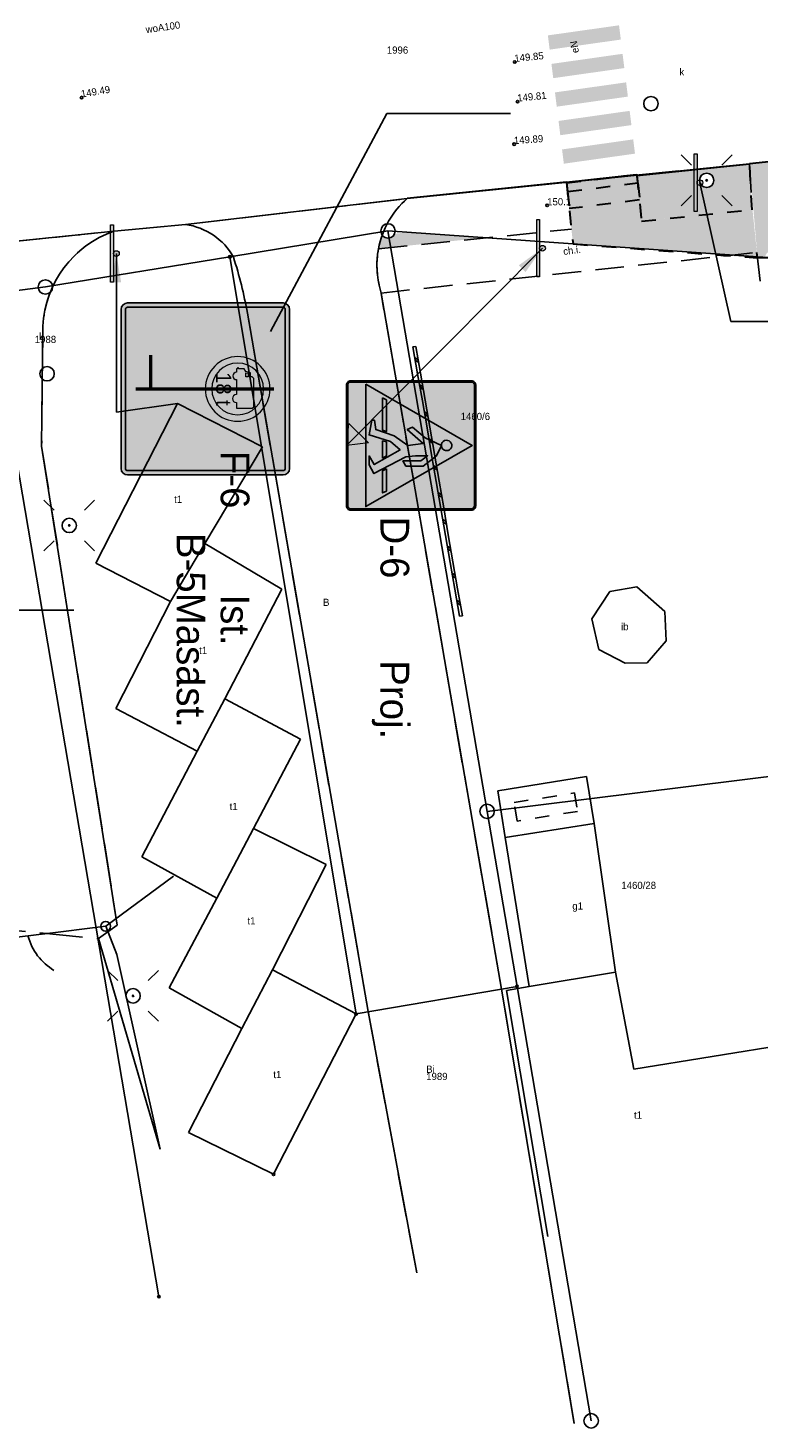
# Model space of a CAD drawing. Extents: x 7583285 to 7585126, y 6019995 to 6020809.
# Tile 43 of 54: x 7584409 to 7584434, y 6020670 to 6020719. Entities that reach past the tile are written whole.
import ezdxf
from ezdxf import colors
from ezdxf.entities.mleader import LeaderData, LeaderLine
from ezdxf.enums import TextEntityAlignment as Align
from ezdxf.math import Vec2, Vec3

# ---------------------------------------------------------------- set-up
doc = ezdxf.new("R2010")
doc.units = 0
doc.header["$MEASUREMENT"] = 0
for name, pattern in [('1_14', [1, 0, -1]), ('1_OTDI', [0]), ('1_OTKC', [1.5, 1, -0.5]), ('1_OTKJ', [2, 1.5, -0.5]), ('1_OTKK', [0]), ('3', [1, 0.5, -0.5]), ('3_EGBU_A', [0]), ('3_EGBW', [0]), ('3_EGBW_W', [1, 0.5, -0.5])]:
    doc.linetypes.add(name, pattern=pattern)
doc.layers.get('0').update_dxf_attribs({"linetype": 'CONTINUOUS', "lineweight": 5})
for name, color, linetype, lineweight in [('0 Krawężnik ', 1, 'CONTINUOUS', 30), ('0 Krawężnik najazdowy', 6, 'CONTINUOUS', 30), ('0 obrzeże', 51, '3', 30), ('0 plytki integracyjne', 4, '3', 30), ('Dzialki', 3, 'CONTINUOUS', 25)]:
    doc.layers.add(name, color=color, linetype=linetype, lineweight=lineweight)
for name, color, linetype in [('0 ozn pionowe', 7, 'CONTINUOUS'), ('0 Ozn poziome', 7, 'CONTINUOUS'), ('EGBB_E_T_0', 7, 'CONTINUOUS'), ('EGBB_L_0', 36, '3_EGBU_A'), ('EGBE_L_1', 7, '3_EGBW'), ('Numery_dzialek', 7, 'CONTINUOUS'), ('Numery_uzytkow', 3, 'CONTINUOUS'), ('OTD_E_T_7', 7, 'CONTINUOUS'), ('OTD_L_12', 7, 'CONTINUOUS'), ('OTD_L_14', 7, '1_OTDI'), ('OTK_E_T_1', 7, 'CONTINUOUS'), ('OTK_L_0', 7, '1_OTKJ'), ('OTK_L_1', 7, '1_OTKK'), ('OTK_L_2', 7, '1_OTKC'), ('OTO_L_0', 7, 'CONTINUOUS'), ('OTO_L_1', 7, 'CONTINUOUS'), ('OTR_T_0', 7, 'CONTINUOUS'), ('OTR_T_1', 7, 'CONTINUOUS'), ('Punkty', 7, 'CONTINUOUS'), ('SUE_T_3', 7, 'CONTINUOUS'), ('SUEP_E_T_0', 1, 'CONTINUOUS'), ('SUK_E_T_4', 36, 'CONTINUOUS'), ('SUK_T_3', 36, 'CONTINUOUS'), ('SUP_T_2', 7, 'CONTINUOUS'), ('SUWP_E_T_0', 5, 'CONTINUOUS')]:
    doc.layers.add(name, color=color, linetype=linetype)
doc.styles.add('Drogowy', font='Drogowa.ttf', dxfattribs={"height": 1})

# ---------------------------------------------------------------- blocks, each defined once
blk = doc.blocks.new('GRT')
at = {"linetype": 'Continuous'}
blk.add_circle((0, 0), 0.25, dxfattribs=at)
blk = doc.blocks.new('GRO')
at = {"linetype": 'Continuous'}
blk.add_circle((0, 0), 0.045, dxfattribs=at)
blk = doc.blocks.new('1_OTRN')
at = {"linetype": 'Continuous'}
blk.add_circle((0, 0), 0.045, dxfattribs=at)
blk = doc.blocks.new('1_OTRS')
at = {"linetype": 'Continuous'}
blk.add_circle((0, 0), 0.045, dxfattribs=at)
blk = doc.blocks.new('4_SUEO_W')
at = {"linetype": 'Continuous'}
for p, q in [((-0.5303, 0.5303), (-0.8839, 0.8839)), ((0.5303, 0.5303), (0.8839, 0.8839)), ((-0.5303, -0.5303), (-0.8839, -0.8839)), ((0.5303, -0.5303), (0.8839, -0.8839))]:
    blk.add_line(p, q, dxfattribs=at)
blk.add_circle((0, 0), 0.025, dxfattribs=at)
blk = doc.blocks.new('4_SUPP')
at = {"linetype": 'Continuous'}
blk.add_circle((0, 0), 0.25, dxfattribs=at)
blk = doc.blocks.new('4_SUKS')
at = {"linetype": 'Continuous'}
blk.add_circle((0, 0), 0.25, dxfattribs=at)
blk = doc.blocks.new('Słupek')
h = blk.add_hatch(color=256)
h.paths.add_polyline_path([(-50, -5), (0, -5), (50, -5), (50, -10), (-50, -10)])
h.paths.add_polyline_path([(5, 0, 1), (-5, 0, 1)])
at = {"color": 7}
blk.add_lwpolyline([(-50, -5), (50, -5), (50, -10), (-50, -10)], close=True, dxfattribs=at)
blk.add_circle((0, 0), 5, dxfattribs=at)
blk = doc.blocks.new('D-6')
at = {"true_color": 0x000000}
h = blk.add_hatch(color=18, dxfattribs=at)
h.dxf.hatch_style = 1
edge = h.paths.add_edge_path()
edge.add_line((-369.1, 382.1), (241.8, 993.1))
edge = h.paths.add_edge_path()
edge.add_line((-241.8, 254.9), (369.1, 865.8))
at = {"true_color": 0xffffff}
h = blk.add_hatch(color=7, dxfattribs=at)
h.dxf.hatch_style = 1
h.paths.add_polyline_path([(-450, 30, 0.414214), (-420, 0), (0, 0), (420, 0, 0.414214), (450, 30), (450, 870, 0.414214), (420, 900), (-420, 900, 0.414214), (-450, 870)])
h.paths.add_polyline_path([(-441, 30, 0.414214), (-420, 9), (420, 9, 0.414214), (441, 30), (441, 870, 0.414214), (420, 891), (-420, 891, 0.414214), (-441, 870)], flags=16)
h.paths.add_polyline_path([(-390, 240), (-390, 795), (-240, 795), (-240, 613.1), (90, 613.1), (90, 877.5), (292.5, 877.5), (292.5, 22.5), (90, 22.5), (90, 421.9), (-240, 421.9), (-240, 240)], flags=0)
h.paths.add_polyline_path([(-382.5, 247.5), (-382.5, 787.5), (-247.5, 787.5), (-247.5, 613.1), (-247.5, 247.5)], flags=0)
h = blk.add_hatch(color=5)
h.dxf.hatch_style = 1
h.paths.add_polyline_path([(-420, 9), (420, 9, 0.414214), (441, 30), (441, 870, 0.414214), (420, 891), (-420, 891, 0.414214), (-441, 870), (-441, 30, 0.414214)])
h = blk.add_hatch(color=7, dxfattribs=at)
h.dxf.hatch_style = 1
h.paths.add_polyline_path([(-426, 135), (0, 876), (426, 135)])
at = {"true_color": 0x000000}
h = blk.add_hatch(color=18, dxfattribs=at)
h.dxf.hatch_style = 1
h.paths.add_polyline_path([(-175.5, 194.6), (-175.5, 176.6), (-73.8, 157.5), (-27, 305.7), (30.9, 373.2), (133.5, 193.5), (72.6, 157.2), (135, 157.2), (195.4, 191.7), (78.8, 414.3), (72, 481.2), (72, 565.2), (108, 517.2), (108, 393.4), (144, 413.7), (144, 535.2), (72, 627.7), (0, 661.2), (-54, 546.9), (-128.3, 460.8), (-110.8, 423.9), (-14.4, 535.2), (0, 427.2), (-67.5, 332.7), (-110.4, 204.1)])
h.paths.add_polyline_path([(-330.7, 251.7), (-317.2, 278.7), (-96.9, 278.7), (-105.9, 251.7)])
h.paths.add_polyline_path([(36, 697.2, 2.414214), (0, 661.2, 0.414214)])
h.paths.add_polyline_path([(162, 278.7), (176.1, 251.7), (330.7, 251.7), (317.2, 278.7)])
h.paths.add_polyline_path([(-32.7, 251.7), (-24.2, 278.7), (72.4, 278.7), (87.8, 251.7)])
at = {"color": 7, "true_color": 0xffffff}
for points in [[(-420, 0), (420, 0, 0.414214), (450, 30), (450, 870, 0.414214), (420, 900), (-420, 900, 0.414214), (-450, 870), (-450, 30, 0.414214)], [(-420, 9), (420, 9, 0.414214), (441, 30), (441, 870, 0.414214), (420, 891), (-420, 891, 0.414214), (-441, 870), (-441, 30, 0.414214), (-420, 9)]]:
    blk.add_lwpolyline(points, format="xyb", close=True, dxfattribs=at)
blk.add_lwpolyline([(-426, 135), (0, 876), (426, 135)], close=True, dxfattribs=at)
at = {"color": 18, "true_color": 0x000000}
blk.add_lwpolyline([(36, 697.2, 2.414214), (0, 661.2, 0.414214)], format="xyb", close=True, dxfattribs=at)
for points in [[(-175.5, 194.6), (-175.5, 176.6), (-73.8, 157.5), (-27, 305.7), (30.9, 373.2), (133.5, 193.5), (72.6, 157.2), (135, 157.2), (195.4, 191.7), (78.8, 414.3), (72, 481.2), (72, 565.2), (108, 517.2), (108, 393.4), (144, 413.7), (144, 535.2), (72, 627.7), (0, 661.2), (-54, 546.9), (-128.3, 460.8), (-110.8, 423.9), (-14.4, 535.2), (0, 427.2), (-67.5, 332.7), (-110.4, 204.1)], [(-330.7, 251.7), (-317.2, 278.7), (-96.9, 278.7), (-105.9, 251.7)], [(-32.7, 251.7), (-24.2, 278.7), (72.4, 278.7), (87.8, 251.7)], [(162, 278.7), (176.1, 251.7), (330.7, 251.7), (317.2, 278.7)]]:
    blk.add_lwpolyline(points, close=True, dxfattribs=at)
blk = doc.blocks.new('P_Opis_Pionowe')
for tag, p in [('Symbol', (0, 0)), ('Stan', (5, 0))]:
    blk.add_attdef(tag, p, '', height=1)
at = {"flags": 1}
for tag, p in [('Wielkość', (0, -1.2)), ('Odblaskowość', (0, -2.4)), ('Dodatkowe', (0, -3.6))]:
    blk.add_attdef(tag, p, '', height=1, dxfattribs=at)
blk = doc.blocks.new('Arrow')
blk.add_hatch(color=0).paths.add_polyline_path([(-0.16, -0.2), (0, 0), (0.16, -0.2)])
at = {"color": 0, "lineweight": -2}
blk.add_lwpolyline([(-0.16, -0.2), (0, 0), (0.16, -0.2)], close=True, dxfattribs=at)
blk = doc.blocks.new('B-5Masa_')
at = {"true_color": 0x4c4c4c}
h = blk.add_hatch(color=251, dxfattribs=at)
h.dxf.hatch_style = 1
h.paths.add_polyline_path([(-450, 450, 1), (450, 450, 1)])
h.paths.add_polyline_path([(-360, 450, 1), (360, 450, 1)], flags=16)
h.paths.add_polyline_path([(-293, 450), (-293, 461), (-281, 461), (-281, 540), (-241, 562), (-226, 630), (-169, 630), (-169, 653), (-146, 675), (248, 675), (270, 653), (270, 433), (191, 433, -1), (79, 433), (-129, 433, -1), (-231, 433), (-281, 433), (-281, 450)], flags=0)
h.paths.add_polyline_path([(-226, 562), (-219, 596), (-169, 596), (-169, 562)], flags=0)
at = {"true_color": 0xffffff}
h = blk.add_hatch(color=7, dxfattribs=at)
h.paths.add_polyline_path([(-360, 450, 1), (360, 450, 1)])
h.paths.add_polyline_path([(-293, 461), (-293, 450), (-281, 450), (-281, 433), (-231, 433, 1), (-129, 433), (79, 433, 1), (191, 433), (270, 433), (270, 653), (248, 675), (-146, 675), (-169, 653), (-169, 630), (-226, 630), (-241, 562), (-281, 540), (-281, 461)], flags=16)
h.paths.add_polyline_path([(-226, 562), (-219, 596), (-169, 596), (-169, 562)], flags=0)
at = {"true_color": 0x000000}
h = blk.add_hatch(color=18, dxfattribs=at)
h.paths.add_polyline_path([(-293, 461), (-293, 450), (-281, 450), (-281, 433), (-231, 433, 1), (-129, 433), (79, 433, 1), (191, 433), (270, 433), (270, 653), (248, 675), (-146, 675), (-169, 653), (-169, 630), (-226, 630), (-241, 562), (-281, 540), (-281, 461)])
h.paths.add_polyline_path([(-226, 562), (-219, 596), (-169, 596), (-169, 562)], flags=16)
at = {"color": 251, "true_color": 0x4c4c4c}
blk.add_lwpolyline([(450, 450, 1), (-450, 450, 1)], format="xyb", close=True, dxfattribs=at)
at = {"color": 7, "true_color": 0xffffff}
for points in [[(360, 450, 1), (-360, 450, 1)], [(-293, 461), (-293, 450), (-281, 450), (-281, 433), (-231, 433, 1), (-129, 433), (79, 433, 1), (191, 433), (270, 433), (270, 653), (248, 675), (-146, 675), (-169, 653), (-169, 630), (-226, 630), (-241, 562), (-281, 540), (-281, 461)]]:
    blk.add_lwpolyline(points, format="xyb", close=True, dxfattribs=at)
blk.add_lwpolyline([(-226, 562), (-219, 596), (-169, 596), (-169, 562)], close=True, dxfattribs=at)
at = {"color": 18, "true_color": 0x000000, "style": 'Drogowy'}
blk.add_attdef('5t', text='', height=210, dxfattribs=at).set_placement((0, 150), align=Align.CENTER)

msp = doc.modelspace()

# ---------------------------------------------------------------- hatches: boundary and pattern name
at = {"lineweight": 30}
h = msp.add_hatch(color=256, dxfattribs=at)
h.dxf.hatch_style = 1
h.set_gradient(color1=(255, 255, 127), color2=(239, 239, 119), one_color=1, tint=0.47)
h.paths.add_polyline_path([(7583898.792, 6020715.335), (7583902.406, 6020715.207), (7583902.406, 6020715.207), (7583902.406, 6020715.807), (7583898.328, 6020715.947), (7583898.31, 6020715.347)])
h.paths.add_polyline_path([(7584427.209, 6020721.893), (7584429.201, 6020722.142), (7584429.177, 6020722.741), (7584427.137, 6020722.487), (7584427.245, 6020721.607)])
h.paths.add_polyline_path([(7583898.301, 6020705.457), (7583898.301, 6020704.857), (7583902.301, 6020704.857), (7583902.301, 6020705.457)])
h.paths.add_polyline_path([(7584428.262, 6020712.918), (7584430.157, 6020713.153), (7584430.081, 6020713.742), (7584430.081, 6020713.742), (7584428.19, 6020713.516), (7584428.226, 6020713.219)])
h.paths.add_polyline_path([(7584426.22, 6020721.769), (7584427.209, 6020721.893), (7584427.137, 6020722.487), (7584426.186, 6020722.369)])
h.paths.add_polyline_path([(7584427.646, 6020713.423), (7584427.707, 6020712.848), (7584428.262, 6020712.918), (7584428.19, 6020713.516)])
at = {"lineweight": -2}
h = msp.add_hatch(color=256, dxfattribs=at)
h.dxf.hatch_style = 1
h.set_gradient(color1=(173, 173, 173), color2=(171, 171, 171), one_color=1, tint=0.59, name='CYLINDER')
edge = h.paths.add_edge_path()
edge.add_line((7584427.586, 6020713.764), (7584430.033, 6020714.028))
edge.add_line((7584430.033, 6020714.028), (7584430.209, 6020712.398))
edge.add_line((7584430.209, 6020712.398), (7584434.064, 6020712.801))
edge.add_line((7584434.064, 6020712.801), (7584434.24, 6020711.12))
edge.add_line((7584434.24, 6020711.12), (7584427.819, 6020711.607))
edge.add_line((7584427.819, 6020711.607), (7584427.588, 6020713.753))
h.paths.add_polyline_path([(7584433.96, 6020714.4), (7584463.48, 6020717.45), (7584474.098, 6020717.46), (7584474.219, 6020712.817), (7584449.874, 6020711.396), (7584449.85, 6020711.67), (7584449.84, 6020711.84), (7584449.81, 6020712.34), (7584449.78, 6020712.84), (7584447.03, 6020712.67), (7584447.064, 6020712.17), (7584447.11, 6020711.501), (7584447.1, 6020711.5), (7584447.123, 6020711.235), (7584445.683, 6020711.151), (7584443.68, 6020711.036), (7584441.966, 6020712.209, 0.151193), (7584442.01, 6020712.35, 6.614082), (7584441.966, 6020712.209), (7584443.68, 6020711.036), (7584439.919, 6020710.82, 0.929955), (7584439.421, 6020710.816), (7584434.999, 6020711.104, 0.016239), (7584435, 6020711.12, 0.965506), (7584434.501, 6020711.138), (7584434.236, 6020711.156)])
h.paths.add_polyline_path([(7584456.35, 6020714.268), (7584456.383, 6020713.769), (7584457.63, 6020713.852), (7584457.597, 6020714.351)], flags=16)
h.paths.add_polyline_path([(7584447.855, 6020713.252), (7584447.858, 6020712.877), (7584448.858, 6020712.884), (7584448.855, 6020713.259)], flags=16)
h.paths.add_polyline_path([(7584447.965, 6020712.94, 1), (7584447.875, 6020712.94, 1)], flags=0)
at = {"lineweight": 30}
h = msp.add_hatch(color=256, dxfattribs=at)
h.dxf.hatch_style = 1
h.set_gradient(color1=(191, 255, 127), color2=(197, 255, 140), one_color=1, tint=0.55)
h.paths.add_polyline_path([(7584193.574, 6020686.499), (7584193.683, 6020686.792), (7584195.725, 6020686.792), (7584206.887, 6020687.241), (7584220.66, 6020688.645), (7584220.706, 6020687.755), (7584205.02, 6020686.4), (7584195.89, 6020686.216, 0.997761), (7584195.39, 6020686.206), (7584194.117, 6020686.18), (7584194.16, 6020686.48)])
h.paths.add_polyline_path([(7584197.64, 6020686.704), (7584197.659, 6020686.329), (7584198.2, 6020686.356), (7584198.181, 6020686.731)], flags=16)
h.paths.add_polyline_path([(7584430.126, 6020713.139), (7584430.141, 6020713.135), (7584430.104, 6020713.438), (7584430.069, 6020713.73), (7584430.036, 6020713.994), (7584433.96, 6020714.4), (7584434.05, 6020712.8), (7584430.203, 6020712.398)])
h.paths.add_polyline_path([(7584432.72, 6020713.82, 1), (7584432.22, 6020713.82, 1)], flags=16)
h.paths.add_polyline_path([(7584432.495, 6020713.82, 1), (7584432.445, 6020713.82, 1)], flags=0)
at = {"lineweight": -2}
h = msp.add_hatch(color=256, dxfattribs=at)
h.dxf.hatch_style = 1
h.set_gradient(color1=(173, 173, 173), color2=(165, 165, 165), one_color=1, tint=0.56, name='CYLINDER')
edge = h.paths.add_edge_path()
edge.add_line((7584427.663, 6020713.135), (7584430.095, 6020713.437))
edge.add_line((7584430.097, 6020713.437), (7584430.209, 6020712.398))
edge.add_line((7584430.209, 6020712.398), (7584434.05, 6020712.8))
edge.add_line((7584434.064, 6020712.801), (7584434.22, 6020711.31))
edge.add_line((7584434.22, 6020711.31), (7584433.362, 6020711.218))
edge.add_line((7584433.362, 6020711.218), (7584427.819, 6020711.607))
edge.add_line((7584427.819, 6020711.607), (7584427.763, 6020712.122))
edge.add_line((7584427.763, 6020712.122), (7584427.654, 6020713.134))
at = {"lineweight": 30}
h = msp.add_hatch(color=256, dxfattribs=at)
h.dxf.hatch_style = 1
h.set_gradient(color1=(173, 173, 173), color2=(143, 143, 143), one_color=1, tint=0.47)
h.paths.add_polyline_path([(7584421.478, 6020711.485), (7584421.422, 6020711.814, 0.255335), (7584421.61, 6020711.962), (7584422.068, 6020712.012), (7584424.727, 6020711.825)])
h.paths.add_polyline_path([(7584421.049, 6020711.44, -0.039835), (7584421.178, 6020711.913, 0.284753), (7584421.422, 6020711.814), (7584421.478, 6020711.485), (7584421.049, 6020711.44)])
at = {"layer": '0 ozn pionowe', "true_color": 0x000080}
h = msp.add_hatch(color=176, dxfattribs=at)
h.dxf.hatch_style = 1
edge = h.paths.add_edge_path()
edge.add_line((7584412.32, 6020703.568), (7584417.73, 6020703.568))
edge.add_ellipse((7584417.73, 6020703.793), major_axis=(0.225, 0), ratio=1, start_angle=270.0013, end_angle=359.9987)
edge.add_line((7584417.955, 6020703.793), (7584417.955, 6020709.33))
edge.add_ellipse((7584417.73, 6020709.33), major_axis=(0.225, 0), ratio=1, start_angle=0.0013, end_angle=89.9987)
edge.add_line((7584417.73, 6020709.555), (7584412.32, 6020709.555))
edge.add_ellipse((7584412.32, 6020709.33), major_axis=(0.225, 0), ratio=1, start_angle=90.0013, end_angle=179.9987)
edge.add_line((7584412.095, 6020709.33), (7584412.095, 6020703.793))
edge.add_ellipse((7584412.32, 6020703.793), major_axis=(0.225, 0), ratio=1, start_angle=180.0013, end_angle=269.9987)
at = {"layer": '0 ozn pionowe', "true_color": 0xffffff}
h = msp.add_hatch(color=7, dxfattribs=at)
h.dxf.hatch_style = 1
edge = h.paths.add_edge_path()
edge.add_line((7584412.32, 6020703.568), (7584417.73, 6020703.568))
edge.add_ellipse((7584417.73, 6020703.793), major_axis=(0.225, 0), ratio=1, start_angle=270.0013, end_angle=359.9987)
edge.add_line((7584417.955, 6020703.793), (7584417.955, 6020709.33))
edge.add_ellipse((7584417.73, 6020709.33), major_axis=(0.225, 0), ratio=1, start_angle=0.0013, end_angle=89.9987)
edge.add_line((7584417.73, 6020709.555), (7584412.32, 6020709.555))
edge.add_ellipse((7584412.32, 6020709.33), major_axis=(0.225, 0), ratio=1, start_angle=90.0013, end_angle=179.9987)
edge.add_line((7584412.095, 6020709.33), (7584412.095, 6020703.793))
edge.add_ellipse((7584412.32, 6020703.793), major_axis=(0.225, 0), ratio=1, start_angle=180.0013, end_angle=269.9987)
edge = h.paths.add_edge_path(flags=16)
edge.add_line((7584412.32, 6020703.718), (7584417.73, 6020703.718))
edge.add_ellipse((7584417.73, 6020703.793), major_axis=(0.075, 0), ratio=1, start_angle=270.0013, end_angle=359.9987)
edge.add_line((7584417.805, 6020703.793), (7584417.805, 6020709.33))
edge.add_ellipse((7584417.73, 6020709.33), major_axis=(0.075, 0), ratio=1, start_angle=0.0013, end_angle=89.9987)
edge.add_line((7584417.73, 6020709.405), (7584412.32, 6020709.405))
edge.add_ellipse((7584412.32, 6020709.33), major_axis=(0.075, 0), ratio=1, start_angle=90.0013, end_angle=179.9987)
edge.add_line((7584412.245, 6020709.33), (7584412.245, 6020703.793))
edge.add_ellipse((7584412.32, 6020703.793), major_axis=(0.075, 0), ratio=1, start_angle=180.0013, end_angle=269.9987)
at = {"layer": '0 Ozn poziome', "lineweight": 25}
for points in [[(7584429.42, 6020719.216), (7584426.945, 6020718.866), (7584427.006, 6020718.37), (7584429.482, 6020718.72)], [(7584429.543, 6020718.224), (7584427.068, 6020717.873), (7584427.13, 6020717.377), (7584429.605, 6020717.728)], [(7584429.667, 6020717.231), (7584427.191, 6020716.881), (7584427.253, 6020716.385), (7584429.728, 6020716.735)], [(7584429.79, 6020716.239), (7584427.315, 6020715.888), (7584427.376, 6020715.392), (7584429.852, 6020715.743)], [(7584429.913, 6020715.246), (7584427.438, 6020714.896), (7584427.5, 6020714.4), (7584429.975, 6020714.75)]]:
    msp.add_hatch(color=256, dxfattribs=at).paths.add_polyline_path(points)
at = {"layer": '0 plytki integracyjne', "lineweight": 30}
h = msp.add_hatch(color=5, dxfattribs=at)
h.dxf.hatch_style = 2
h.set_gradient(color1=(173, 173, 173), color2=(157, 157, 157), one_color=1, tint=0.52)
h.paths.add_polyline_path([(7584428.707, 6020713.866), (7584430.036, 6020714.001), (7584430.036, 6020714.001), (7584430.064, 6020713.73), (7584427.627, 6020713.432), (7584427.63, 6020713.409), (7584427.59, 6020713.73)])

# ---------------------------------------------------------------- linework, layer by layer
at = {"layer": '0 Krawężnik ', "lineweight": 30}
msp.add_line((7584430.036, 6020713.994), (7584433.96, 6020714.4), dxfattribs=at)
at = {"layer": '0 Krawężnik '}
msp.add_line((7584427.588, 6020713.752), (7584422.05, 6020713.188), dxfattribs=at)
at = {"layer": '0 Krawężnik najazdowy'}
msp.add_line((7584463.48, 6020717.45), (7584433.96, 6020714.4), dxfattribs=at)
at = {"layer": '0 Krawężnik najazdowy', "lineweight": 30}
msp.add_line((7584427.588, 6020713.753), (7584430.033, 6020714.028), dxfattribs=at)
at = {"layer": '0 obrzeże', "lineweight": 30}
for p, q in [((7584434.05, 6020712.8), (7584433.96, 6020714.4)), ((7584427.588, 6020713.753), (7584427.819, 6020711.607)), ((7584430.036, 6020714.001), (7584430.203, 6020712.398)), ((7584430.203, 6020712.398), (7584434.05, 6020712.8)), ((7584427.819, 6020711.607), (7584434.24, 6020711.12)), ((7584434.24, 6020711.12), (7584434.22, 6020711.31)), ((7584434.75, 6020711.12), (7584434.24, 6020711.12))]:
    msp.add_line(p, q, dxfattribs=at)
at = {"layer": '0 ozn pionowe', "lineweight": 50}
for p, q in [((7584413.128, 6020706.562), (7584413.128, 6020707.733)), ((7584412.608, 6020706.562), (7584417.41, 6020706.562))]:
    msp.add_line(p, q, dxfattribs=at)
at = {"layer": '0 ozn pionowe'}
msp.add_line((7584415.025, 6020706.562), (7584413.731, 6020706.562), dxfattribs=at)
at = {"layer": '0 ozn pionowe', "color": 176, "true_color": 0x000080}
msp.add_lwpolyline([(7584412.32, 6020703.568), (7584417.73, 6020703.568, 0.4142), (7584417.955, 6020703.793), (7584417.955, 6020709.33, 0.4142), (7584417.73, 6020709.555), (7584412.32, 6020709.555, 0.4142), (7584412.095, 6020709.33), (7584412.095, 6020703.793, 0.4142)], format="xyb", close=True, dxfattribs=at)
at = {"layer": '0 ozn pionowe', "color": 7, "true_color": 0xffffff}
for points in [[(7584412.32, 6020703.568), (7584417.73, 6020703.568, 0.4142), (7584417.955, 6020703.793), (7584417.955, 6020709.33, 0.4142), (7584417.73, 6020709.555), (7584412.32, 6020709.555, 0.4142), (7584412.095, 6020709.33), (7584412.095, 6020703.793, 0.4142)], [(7584412.32, 6020703.718), (7584417.73, 6020703.718, 0.4142), (7584417.805, 6020703.793), (7584417.805, 6020709.33, 0.4142), (7584417.73, 6020709.405), (7584412.32, 6020709.405, 0.4142), (7584412.245, 6020709.33), (7584412.245, 6020703.793, 0.4142)]]:
    msp.add_lwpolyline(points, format="xyb", close=True, dxfattribs=at)
at = {"layer": '0 plytki integracyjne', "lineweight": 30}
for p, q in [((7584427.59, 6020713.73), (7584430.032, 6020714.028)), ((7584430.032, 6020714.034), (7584430.104, 6020713.438)), ((7584427.59, 6020713.73), (7584427.663, 6020713.135)), ((7584427.627, 6020713.432), (7584430.069, 6020713.73)), ((7584430.069, 6020713.73), (7584430.141, 6020713.135)), ((7584427.627, 6020713.432), (7584427.69, 6020712.836)), ((7584430.131, 6020713.139), (7584427.69, 6020712.836))]:
    msp.add_line(p, q, dxfattribs=at)
at = {"layer": 'Dzialki'}
for p, q in [((7584421.38, 6020712.06), (7584415.88, 6020711.16)), ((7584421.38, 6020712.06), (7584434.75, 6020711.12)), ((7584424.83, 6020691.86), (7584421.38, 6020712.06)), ((7584415.88, 6020711.16), (7584409.46, 6020710.11)), ((7584420.27, 6020684.81), (7584415.88, 6020711.16)), ((7584409.46, 6020710.11), (7584407.47, 6020709.86)), ((7584407.47, 6020709.86), (7584413.41, 6020674.97)), ((7584436.19, 6020693.27), (7584424.83, 6020691.86)), ((7584425.87, 6020685.77), (7584424.83, 6020691.86)), ((7584420.27, 6020684.81), (7584425.87, 6020685.77)), ((7584428.45, 6020670.65), (7584425.87, 6020685.77)), ((7584417.4, 6020679.23), (7584420.27, 6020684.81))]:
    msp.add_line(p, q, dxfattribs=at)
at = {"layer": 'EGBB_L_0', "linetype": '3_EGBU_A'}
for p, q in [((7584411.21, 6020700.5), (7584414.06, 6020706.06)), ((7584414.06, 6020706.06), (7584417.01, 6020704.55)), ((7584417.01, 6020704.55), (7584415.01, 6020701.18)), ((7584415.01, 6020701.18), (7584413.81, 6020699.16)), ((7584415.01, 6020701.18), (7584417.69, 6020699.59)), ((7584413.81, 6020699.16), (7584411.21, 6020700.5)), ((7584417.69, 6020699.59), (7584415.7, 6020695.78)), ((7584411.91, 6020695.44), (7584413.81, 6020699.16)), ((7584415.7, 6020695.78), (7584414.74, 6020693.95)), ((7584415.7, 6020695.78), (7584418.34, 6020694.37)), ((7584414.74, 6020693.95), (7584411.91, 6020695.44)), ((7584418.34, 6020694.37), (7584416.7, 6020691.26)), ((7584412.82, 6020690.28), (7584414.74, 6020693.95)), ((7584416.7, 6020691.26), (7584415.42, 6020688.84)), ((7584419.23, 6020690.01), (7584416.7, 6020691.26)), ((7584425.46, 6020690.95), (7584428.55, 6020691.44)), ((7584428.55, 6020691.44), (7584429.3, 6020686.26)), ((7584426.29, 6020685.77), (7584425.46, 6020690.95)), ((7584415.42, 6020688.84), (7584412.82, 6020690.28)), ((7584417.36, 6020686.35), (7584419.23, 6020690.01)), ((7584415.42, 6020688.84), (7584413.77, 6020685.72)), ((7584416.3, 6020684.3), (7584417.36, 6020686.35)), ((7584420.27, 6020684.81), (7584417.36, 6020686.35)), ((7584429.3, 6020686.26), (7584426.29, 6020685.77)), ((7584429.93, 6020682.89), (7584429.3, 6020686.26)), ((7584426.29, 6020685.77), (7584425.51, 6020685.63)), ((7584413.77, 6020685.72), (7584416.3, 6020684.3)), ((7584425.51, 6020685.63), (7584426.94, 6020677.06)), ((7584417.4, 6020679.23), (7584420.27, 6020684.81)), ((7584416.3, 6020684.3), (7584414.44, 6020680.68)), ((7584435.78, 6020683.83), (7584429.93, 6020682.89)), ((7584414.44, 6020680.68), (7584417.4, 6020679.23))]:
    msp.add_line(p, q, dxfattribs=at)
at = {"layer": 'EGBE_L_1', "linetype": '3_EGBW'}
for p, q in [((7584428.29, 6020693.07), (7584425.2, 6020692.58)), ((7584428.55, 6020691.44), (7584428.29, 6020693.07)), ((7584425.2, 6020692.58), (7584425.46, 6020690.95)), ((7584425.46, 6020690.95), (7584428.55, 6020691.44))]:
    msp.add_line(p, q, dxfattribs=at)
at = {"layer": 'EGBE_L_1', "linetype": '3_EGBW_W'}
for p, q in [((7584425.77, 6020692.17), (7584427.87, 6020692.5)), ((7584425.88, 6020691.52), (7584425.77, 6020692.17)), ((7584427.87, 6020692.5), (7584427.98, 6020691.86)), ((7584427.98, 6020691.86), (7584425.88, 6020691.52))]:
    msp.add_line(p, q, dxfattribs=at)
at = {"layer": 'Numery_dzialek', "linetype": 'Continuous'}
for p, q in [((7584417.293, 6020708.556), (7584421.338, 6020716.144)), ((7584421.338, 6020716.144), (7584425.645, 6020716.144)), ((7584403.616, 6020698.858), (7584410.455, 6020698.858))]:
    msp.add_line(p, q, dxfattribs=at)
at = {"layer": 'OTD_L_12'}
for p, q in [((7584422.35, 6020708.04), (7584422.25, 6020708.03)), ((7584422.25, 6020708.03), (7584422.41, 6020707.09)), ((7584422.35, 6020708.04), (7584422.51, 6020707.11)), ((7584422.32, 6020707.65), (7584422.43, 6020707.57)), ((7584422.33, 6020707.56), (7584422.45, 6020707.48)), ((7584422.41, 6020707.09), (7584422.58, 6020706.15)), ((7584422.51, 6020707.11), (7584422.67, 6020706.17)), ((7584422.48, 6020706.71), (7584422.59, 6020706.64)), ((7584422.5, 6020706.62), (7584422.61, 6020706.54)), ((7584422.58, 6020706.15), (7584422.74, 6020705.21)), ((7584422.64, 6020705.78), (7584422.76, 6020705.7)), ((7584422.67, 6020706.17), (7584422.84, 6020705.23)), ((7584422.66, 6020705.68), (7584422.77, 6020705.6)), ((7584422.74, 6020705.21), (7584422.9, 6020704.27)), ((7584422.8, 6020704.84), (7584422.92, 6020704.76)), ((7584422.84, 6020705.23), (7584423, 6020704.29)), ((7584422.82, 6020704.74), (7584422.93, 6020704.67)), ((7584423, 6020704.29), (7584423.16, 6020703.35)), ((7584422.9, 6020704.27), (7584423.06, 6020703.34)), ((7584422.96, 6020703.9), (7584423.08, 6020703.82)), ((7584422.98, 6020703.81), (7584423.09, 6020703.73)), ((7584423.06, 6020703.34), (7584423.22, 6020702.4)), ((7584423.16, 6020703.35), (7584423.32, 6020702.42)), ((7584423.13, 6020702.96), (7584423.24, 6020702.88)), ((7584423.14, 6020702.87), (7584423.26, 6020702.79)), ((7584423.22, 6020702.4), (7584423.38, 6020701.46)), ((7584423.32, 6020702.42), (7584423.48, 6020701.48)), ((7584423.29, 6020702.02), (7584423.4, 6020701.95)), ((7584423.3, 6020701.93), (7584423.42, 6020701.85)), ((7584423.38, 6020701.46), (7584423.54, 6020700.52)), ((7584423.48, 6020701.48), (7584423.64, 6020700.54)), ((7584423.45, 6020701.09), (7584423.56, 6020701.01)), ((7584423.46, 6020700.99), (7584423.58, 6020700.92)), ((7584423.54, 6020700.52), (7584423.71, 6020699.59)), ((7584423.64, 6020700.54), (7584423.8, 6020699.6)), ((7584423.61, 6020700.15), (7584423.72, 6020700.07)), ((7584423.63, 6020700.05), (7584423.74, 6020699.98)), ((7584423.71, 6020699.59), (7584423.87, 6020698.65)), ((7584423.8, 6020699.6), (7584423.97, 6020698.66)), ((7584423.77, 6020699.21), (7584423.89, 6020699.13)), ((7584423.79, 6020699.12), (7584423.9, 6020699.04)), ((7584423.97, 6020698.66), (7584423.87, 6020698.65))]:
    msp.add_line(p, q, dxfattribs=at)
at = {"layer": 'OTD_L_14', "linetype": '1_OTDI'}
for p, q in [((7584428.47, 6020698.56), (7584429.1, 6020699.51)), ((7584429.1, 6020699.51), (7584430.04, 6020699.68)), ((7584430.04, 6020699.68), (7584431.01, 6020698.82)), ((7584428.72, 6020697.49), (7584428.47, 6020698.56)), ((7584431.01, 6020698.82), (7584431.06, 6020697.79)), ((7584429.63, 6020697.02), (7584428.72, 6020697.49)), ((7584431.06, 6020697.79), (7584430.4, 6020697.03)), ((7584430.4, 6020697.03), (7584429.63, 6020697.02))]:
    msp.add_line(p, q, dxfattribs=at)
at = {"layer": 'OTK_L_0', "linetype": '1_OTKJ'}
for p, q in [((7584433.96, 6020714.4), (7584439.12, 6020714.94)), ((7584422.05, 6020713.19), (7584433.96, 6020714.4)), ((7584414.34, 6020712.28), (7584422.05, 6020713.19)), ((7584411.85, 6020712.05), (7584414.34, 6020712.28)), ((7584401.8, 6020711.02), (7584411.85, 6020712.05)), ((7584421.14, 6020709.9), (7584421.12, 6020709.99)), ((7584425.33, 6020685.67), (7584421.14, 6020709.9)), ((7584420.69, 6020684.89), (7584416.49, 6020709.2)), ((7584409.37, 6020708.75), (7584409.33, 6020704.57)), ((7584409.33, 6020704.57), (7584411.96, 6020687.9)), ((7584403.29, 6020688.21), (7584411.31, 6020687.43)), ((7584411.96, 6020687.9), (7584411.31, 6020687.43)), ((7584427.86, 6020670.56), (7584425.33, 6020685.67)), ((7584422.38, 6020675.8), (7584420.69, 6020684.89))]:
    msp.add_line(p, q, dxfattribs=at)
at = {"layer": 'OTK_L_0', "linetype": '1_14'}
for p, q in [((7584414.34, 6020712.28), (7584422.05, 6020713.19)), ((7584401.8, 6020711.02), (7584411.85, 6020712.05))]:
    msp.add_line(p, q, dxfattribs=at)
at = {"layer": 'OTK_L_0', "linetype": '1_OTKJ'}
for centre, radius, start, end in [((7584424.076, 6020710.868), 3.08, 131.1243, 169.3623), ((7584414.046, 6020710.065), 2.236, 28.8543, 82.5473), ((7584413.071, 6020708.557), 3.705, 109.293, 177.0737), ((7584402.395, 6020706.727), 14.308, 9.9454, 17.9848), ((7584424.076, 6020710.868), 3.08, 169.3644, 196.535)]:
    msp.add_arc(centre, radius, start, end, dxfattribs=at)
at = {"layer": 'OTK_L_1', "linetype": '1_OTKK'}
for p, q in [((7584433.96, 6020714.4), (7584449.41, 6020716.02)), ((7584422.05, 6020713.19), (7584433.96, 6020714.4)), ((7584422.05, 6020713.19), (7584414.34, 6020712.28)), ((7584414.34, 6020712.28), (7584411.85, 6020712.05)), ((7584411.85, 6020712.05), (7584401.8, 6020711.02)), ((7584421.14, 6020709.9), (7584421.12, 6020709.99)), ((7584425.33, 6020685.67), (7584421.14, 6020709.9)), ((7584420.69, 6020684.89), (7584416.49, 6020709.2)), ((7584409.37, 6020708.75), (7584409.33, 6020704.57)), ((7584409.33, 6020704.57), (7584411.96, 6020687.9)), ((7584411.96, 6020687.9), (7584411.31, 6020687.43)), ((7584411.31, 6020687.43), (7584413.45, 6020680.1)), ((7584427.86, 6020670.56), (7584425.33, 6020685.67)), ((7584422.38, 6020675.8), (7584420.69, 6020684.89))]:
    msp.add_line(p, q, dxfattribs=at)
for centre, radius, start, end in [((7584424.076, 6020710.868), 3.08, 131.1243, 169.3623), ((7584414.046, 6020710.065), 2.236, 28.8543, 82.5473), ((7584413.071, 6020708.557), 3.705, 109.293, 177.0737), ((7584402.395, 6020706.727), 14.308, 9.9454, 17.9848), ((7584424.076, 6020710.868), 3.08, 169.3644, 196.535)]:
    msp.add_arc(centre, radius, start, end, dxfattribs=at)
at = {"layer": 'OTK_L_2', "linetype": '1_OTKC'}
for p, q in [((7584449.41, 6020716.02), (7584433.96, 6020714.4)), ((7584433.96, 6020714.4), (7584434.05, 6020712.8)), ((7584421.05, 6020711.44), (7584427.763, 6020712.122)), ((7584421.14, 6020709.9), (7584434.22, 6020711.31)), ((7584434.22, 6020711.31), (7584434.34, 6020710.18)), ((7584421.14, 6020709.9), (7584421.12, 6020709.99))]:
    msp.add_line(p, q, dxfattribs=at)
msp.add_arc((7584424.077, 6020710.868), 3.081, 169.3676, 196.5318, dxfattribs=at)
at = {"layer": 'OTO_L_0'}
for p, q in [((7584411.56, 6020687.86), (7584413.92, 6020689.61)), ((7584411.56, 6020687.86), (7584411.95, 6020686.88)), ((7584411.95, 6020686.88), (7584413.45, 6020680.1))]:
    msp.add_line(p, q, dxfattribs=at)
at = {"layer": 'OTO_L_1'}
for p, q in [((7584411.56, 6020687.86), (7584409.35, 6020687.59)), ((7584409.6, 6020687.62), (7584408.11, 6020687.43))]:
    msp.add_line(p, q, dxfattribs=at)
msp.add_circle((7584411.56, 6020687.86), 0.17, dxfattribs=at)
msp.add_arc((7584410.786, 6020688.042), 2, 195.0346, 239.109, dxfattribs=at)

# ---------------------------------------------------------------- block references
for name, p, xscale, yscale, zscale, rotation in [('Słupek', (7584432.233, 6020713.74), 0.02, 0.02, 0.02, 270), ('Słupek', (7584411.931, 6020711.273), 0.02, 0.02, 0.02, 270), ('Słupek', (7584426.756, 6020711.458), 0.02, 0.02, 0.02, 270), ('Arrow', (7584419.934, 6020704.595), 3, 3, 3, 135.1698226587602)]:
    msp.add_blockref(name, p, dxfattribs=dict(xscale=xscale, yscale=yscale, zscale=zscale, rotation=rotation))
at = {"xscale": 0.0025, "yscale": 0.0025, "zscale": 0.0025, "rotation": 270}
msp.add_blockref('B-5Masa_', (7584415.025, 6020706.562), dxfattribs=at).add_auto_attribs({'5t': '18 t'})
at = {"rotation": 270}
for p, values in [((7584415.56, 6020704.41), {'Symbol': 'F-6', 'Stan': 'Ist.'}), ((7584421.119, 6020702.12), {'Symbol': 'D-6', 'Stan': 'Proj.'}), ((7584414.03, 6020701.551), {'Symbol': 'B-5Masa', 'Stan': 'Ist.'})]:
    msp.add_blockref('P_Opis_Pionowe', p, dxfattribs=at).add_auto_attribs(values)
at = {"layer": '0 ozn pionowe', "linetype": 'ByBlock', "xscale": 0.005, "yscale": 0.005, "zscale": 0.005, "rotation": 270}
msp.add_blockref('D-6', (7584419.934, 6020704.595), dxfattribs=at)
at = {"layer": 'OTR_T_0'}
msp.add_blockref('1_OTRS', (7584425.79, 6020717.94), dxfattribs=at)
at = {"layer": 'OTR_T_0', "rotation": 0.413872}
for p in [(7584410.72, 6020716.7), (7584425.89, 6020716.56), (7584425.77, 6020715.08)]:
    msp.add_blockref('1_OTRS', p, dxfattribs=at)
at = {"layer": 'OTR_T_1', "rotation": 0.413872}
msp.add_blockref('1_OTRN', (7584426.92, 6020712.95), dxfattribs=at)
at = {"layer": 'Punkty'}
for name, p in [('GRT', (7584421.38, 6020712.06)), ('GRO', (7584415.88, 6020711.16)), ('GRT', (7584409.46, 6020710.11)), ('GRT', (7584424.83, 6020691.86)), ('GRO', (7584425.87, 6020685.77)), ('GRO', (7584420.27, 6020684.81)), ('GRO', (7584417.4, 6020679.23)), ('GRO', (7584413.41, 6020674.97)), ('GRT', (7584428.45, 6020670.65))]:
    msp.add_blockref(name, p, dxfattribs=at)
at = {"layer": 'SUE_T_3'}
for name, p in [('4_SUEO_W', (7584432.47, 6020713.82)), ('4_SUPP', (7584432.47, 6020713.82)), ('4_SUEO_W', (7584410.29, 6020701.81)), ('4_SUPP', (7584410.29, 6020701.81)), ('4_SUEO_W', (7584412.51, 6020685.44)), ('4_SUPP', (7584412.51, 6020685.44))]:
    msp.add_blockref(name, p, dxfattribs=at)
at = {"layer": 'SUK_T_3'}
for p in [(7584430.53, 6020716.49), (7584409.52, 6020707.09)]:
    msp.add_blockref('4_SUKS', p, dxfattribs=at)
at = {"layer": 'SUP_T_2'}
for p in [(7584432.47, 6020713.82), (7584410.29, 6020701.81), (7584412.51, 6020685.44)]:
    msp.add_blockref('4_SUPP', p, dxfattribs=at)

# ---------------------------------------------------------------- texts
at = {"layer": 'EGBB_E_T_0'}
for s, p in [('t1', (7584414.08, 6020702.72)), ('t1', (7584414.95, 6020697.46)), ('t1', (7584416.01, 6020692.03)), ('g1', (7584427.98, 6020688.53)), ('t1', (7584416.63, 6020688.05)), ('t1', (7584417.53, 6020682.7)), ('t1', (7584430.08, 6020681.29))]:
    msp.add_text(s, height=0.25, dxfattribs=at).set_placement(p, align=Align.MIDDLE)
at = {"layer": 'Numery_dzialek'}
for s, p in [('1996', (7584421.34, 6020718.48)), ('1988', (7584409.09, 6020708.41)), ('1460/6', (7584423.91, 6020705.73)), ('1460/28', (7584429.5, 6020689.41)), ('1989', (7584422.71, 6020682.76))]:
    msp.add_text(s, height=0.25, dxfattribs=at).set_placement(p, align=Align.TOP_LEFT)
at = {"layer": 'Numery_uzytkow'}
msp.add_text('B', height=0.25, dxfattribs=at).set_placement((7584419.12, 6020699.26), align=Align.TOP_LEFT)
msp.add_text('Bi', height=0.25, dxfattribs=at).set_placement((7584422.71, 6020682.76))
at = {"layer": 'OTD_E_T_7'}
msp.add_text('ib', height=0.25, dxfattribs=at).set_placement((7584429.49, 6020698.29), align=Align.MIDDLE_LEFT)
at = {"layer": 'OTK_E_T_1'}
msp.add_text('ch.i.', height=0.25, rotation=7.2566, dxfattribs=at).set_placement((7584427.78, 6020711.39), align=Align.MIDDLE)
at = {"layer": 'OTR_T_0'}
for s, rotation, p in [('149.85', 5.5849, (7584425.79, 6020717.94)), ('149.49', 9.7441, (7584410.72, 6020716.7)), ('149.81', 5.568, (7584425.89, 6020716.56)), ('149.89', 4.1323, (7584425.77, 6020715.08))]:
    msp.add_text(s, height=0.25, rotation=rotation, dxfattribs=at).set_placement(p)
at = {"layer": 'OTR_T_1'}
msp.add_text('150.1', height=0.25, rotation=0.4139, dxfattribs=at).set_placement((7584426.92, 6020712.95))
at = {"layer": 'SUEP_E_T_0'}
msp.add_text('eN', height=0.25, rotation=100.0141, dxfattribs=at).set_placement((7584427.87, 6020718.46), align=Align.MIDDLE)
at = {"layer": 'SUK_E_T_4'}
msp.add_text('k', height=0.25, dxfattribs=at).set_placement((7584431.69, 6020717.72), align=Align.TOP_RIGHT)
msp.add_text('k', height=0.25, dxfattribs=at).set_placement((7584409.24, 6020708.52), align=Align.TOP_LEFT)
at = {"layer": 'SUWP_E_T_0'}
msp.add_text('woA100', height=0.25, rotation=8.14, dxfattribs=at).set_placement((7584413.55, 6020719.15), align=Align.MIDDLE)

# ---------------------------------------------------------------- leaders
ml = msp.add_multileader_mtext('Standard')
ml.set_content('')
ml.set_leader_properties()
ml.build(insert=Vec2(0, 0))
ml.multileader.update_dxf_attribs({"has_dogleg": 0, "dogleg_length": 2, "arrow_head_size": 0})
ctx = ml.context
ctx.base_point, ctx.char_height, ctx.arrow_head_size, ctx.landing_gap_size = Vec3(0, 0), 0.2, 0, 0.4
notes = []
notes.append((ctx, [(0, (1, 1, 0), (7584440.372, 6020708.908), (-1, 0), 2, [(0, [(7584432.233, 6020713.74), (7584433.31, 6020708.908)], 256, [])])]))
ctx.mtext, ml.multileader.dxf.content_type = None, 0
ml = msp.add_multileader_mtext('Standard')
ml.set_content('')
ml.set_leader_properties()
ml.build(insert=Vec2(0, 0))
ml.multileader.update_dxf_attribs({"has_dogleg": 0, "dogleg_length": 2, "arrow_head_size": 0})
ctx = ml.context
ctx.base_point, ctx.char_height, ctx.arrow_head_size, ctx.landing_gap_size = Vec3(0, 0), 0.2, 0, 0.4
notes.append((ctx, [(0, (1, 1, 0), (7584416.06, 6020706.06), (-1, 0), 2, [(0, [(7584411.931, 6020711.273), (7584411.931, 6020705.755)], 256, [])])]))
ctx.mtext, ml.multileader.dxf.content_type = None, 0
ml = msp.add_multileader_mtext('Standard')
ml.set_content('')
ml.set_leader_properties()
ml.build(insert=Vec2(0, 0))
ml.multileader.update_dxf_attribs({"has_dogleg": 0, "dogleg_length": 2, "arrow_head_size": 0})
ctx = ml.context
ctx.base_point, ctx.char_height, ctx.arrow_head_size, ctx.landing_gap_size, ctx.plane_origin = Vec3(7584419.934, 6020704.595), 0.2, 0, 0.4, Vec3(118.664, 13.705)
notes.append((ctx, [(0, (1, 1, 0), (7584421.934, 6020704.595), (-1, 0), 2, [(0, [(7584426.756, 6020711.458)], 256, [])])]))
ctx.mtext, ml.multileader.dxf.content_type = None, 0
for ctx, leaders in notes:
    for number, flags, end, landing, length, lines in leaders:
        leader = LeaderData()
        leader.index, (leader.has_last_leader_line, leader.has_dogleg_vector, leader.attachment_direction) = number, flags
        leader.last_leader_point, leader.dogleg_vector, leader.dogleg_length = Vec3(end), Vec3(landing), length
        for number, points, colour, breaks in lines:
            line = LeaderLine()
            line.index, line.vertices, line.color, line.breaks = number, Vec3.list(points), colors.encode_raw_color(colour), breaks
            leader.lines.append(line)
        ctx.leaders.append(leader)

doc.saveas('drawing.dxf')
